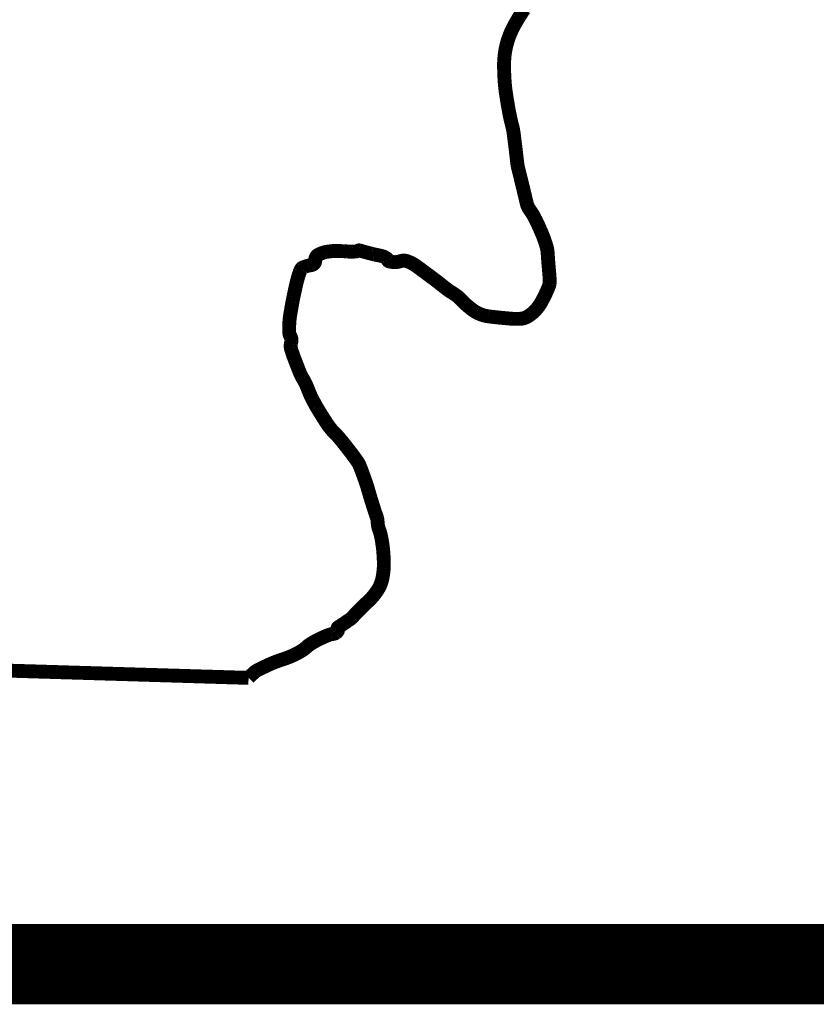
# Model space of a CAD drawing. Header units: feet. Extents: x 32.3 to 40.8, y 4.2 to 15.2.
# Tile 173 of 184: x 39.7 to 40.1, y 5.5 to 6. Entities that reach past the tile are written whole.
import ezdxf

# ---------------------------------------------------------------- set-up
doc = ezdxf.new("R2010")
doc.units = ezdxf.units.FT
doc.header["$MEASUREMENT"] = 0
doc.layers.add('BELMONT-BORDER', color=7, linetype='Continuous')
doc.layers.add('BORDER', color=7, linetype='Continuous')

msp = doc.modelspace()

# ---------------------------------------------------------------- linework, layer by layer
at = {"layer": 'BELMONT-BORDER', "color": 7, "const_width": 0.00691}
msp.add_lwpolyline([(39.82875, 5.6571, -0.027189), (39.83177, 5.65997, -0.060647), (39.83334, 5.66101, -0.007673), (39.83872, 5.6636, -0.014718), (39.84159, 5.66482, -0.01568), (39.84628, 5.66649, 0.021974), (39.84961, 5.66773, 0.01914), (39.85253, 5.6691, 0.020163), (39.85519, 5.6706, 0.046901), (39.85753, 5.67239, -0.048228), (39.85981, 5.67412, -0.015167), (39.86215, 5.67546, -0.012679), (39.86503, 5.6769, -0.013663), (39.86776, 5.6781, -0.02138), (39.86956, 5.67874, -0.05534), (39.87033, 5.67889, 0.045428), (39.87128, 5.67905, 0.087345), (39.87214, 5.67944, 0.072786), (39.87296, 5.68022, 0.307094), (39.87304, 5.68131, -0.385597), (39.87324, 5.68221, -0.016554), (39.87428, 5.6829, 0.011553), (39.87578, 5.68387, 0.001763), (39.87932, 5.68631, 0.027016), (39.87954, 5.68648, 0.025438), (39.88054, 5.68743, -0.007654), (39.88372, 5.69072, -0.004), (39.88695, 5.6939, 0.004594), (39.88976, 5.69667, 0.031836), (39.8911, 5.69819, 0.019596), (39.89299, 5.70086, 0.056805), (39.89455, 5.70397, 0.048954), (39.89555, 5.70786, 0.021759), (39.89598, 5.7117, 0.026031), (39.89603, 5.71492, 0.009518), (39.89578, 5.71948, 0.014651), (39.89548, 5.72243, 0.009366), (39.89497, 5.72575, 0.013206), (39.8945, 5.72809, 0.03267), (39.89387, 5.73023, -0.03167), (39.89321, 5.73244, -0.053113), (39.89292, 5.73483, 0.071277), (39.89264, 5.73661, 0.011456), (39.89195, 5.73865, -0.009952), (39.89116, 5.741, -0.000593), (39.88998, 5.74476, -0.001234), (39.88942, 5.74657, -0.007027), (39.88852, 5.74963, 0.008364), (39.88763, 5.75269, 0.009438), (39.88723, 5.75389, 0.002424), (39.88557, 5.75853, 0.008591), (39.8841, 5.76237, 0.024998), (39.88351, 5.76365, 0.029593), (39.88295, 5.76459, 0.009561), (39.88099, 5.76733, 0.00659), (39.87795, 5.77131, 0.005725), (39.87433, 5.77581, 0.025418), (39.87089, 5.77959, -0.041201), (39.86883, 5.78199, -0.010334), (39.86757, 5.78381, -0.006004), (39.86551, 5.78702, -0.002577), (39.86347, 5.79031, -0.005027), (39.86245, 5.79201, -0.010778), (39.86146, 5.79379, -0.006755), (39.85998, 5.79668, -0.026193), (39.85857, 5.79994, 0.024118), (39.85706, 5.80348, 0.024659), (39.85576, 5.80587, -0.029474), (39.85468, 5.80788, -0.01329), (39.85405, 5.80936, -0.003619), (39.85191, 5.81486, -0.008941), (39.8501, 5.81986, -0.035451), (39.84976, 5.82116, -0.047726), (39.84969, 5.82191, -0.028194), (39.84977, 5.82319, -0.050767), (39.84991, 5.82384, 0.043429), (39.85009, 5.82459, 0.169461), (39.84969, 5.82666, -0.125602), (39.84893, 5.82935, -0.023889), (39.84903, 5.83394, -0.025191), (39.84955, 5.83826, -0.002566), (39.85056, 5.8439, -0.005897), (39.85103, 5.84635, -0.002521), (39.85152, 5.84864, -0.001587), (39.85232, 5.85227, -0.014498), (39.85336, 5.85633, -0.019211), (39.85434, 5.85933, -0.045025), (39.85483, 5.86033, -0.074498), (39.85525, 5.86086, -0.091847), (39.85584, 5.86123, -0.024989), (39.85824, 5.86202, -0.0355), (39.8592, 5.86222, 0.032987), (39.86024, 5.86242, 0.355789), (39.86191, 5.86474, -0.301463), (39.86356, 5.86757, -0.027673), (39.86587, 5.86855, -0.04783), (39.86728, 5.86891, -0.012499), (39.87044, 5.86933, -0.029377), (39.8718, 5.86939, -0.0053), (39.87447, 5.86933, -0.007093), (39.87646, 5.86924, -0.006909), (39.87773, 5.86914, 0.006688), (39.87899, 5.86905, 0.027636), (39.88053, 5.86904, 0.022267), (39.88243, 5.86921, 0.114605), (39.88329, 5.86954, -0.19293), (39.88384, 5.86966, -0.039353), (39.88489, 5.86939, 0.018684), (39.88709, 5.86874, 0.000478), (39.88994, 5.86802, 0.000913), (39.89143, 5.86764, 0.013276), (39.89303, 5.86729, -0.010729), (39.895, 5.86686, -0.059888), (39.89637, 5.86635, -0.056279), (39.89767, 5.86549, -0.16601), (39.89806, 5.86483, 0.203206), (39.89843, 5.86431, 0.088737), (39.8988, 5.86416, 0.020489), (39.90047, 5.86389, 0.116383), (39.90434, 5.86433, -0.159469), (39.90721, 5.86441, -0.045688), (39.90974, 5.8634, -0.04113), (39.91231, 5.86181, -0.000286), (39.91617, 5.85896, -0.000706), (39.91773, 5.85781, -0.000066), (39.92039, 5.85582, -0.000158), (39.92152, 5.85499, -0.00893), (39.92391, 5.85314, 0.005962), (39.92747, 5.85035, 0.027809), (39.92993, 5.84868, -0.027265), (39.93243, 5.84698, -0.044849), (39.9343, 5.84528, 0.028342), (39.93717, 5.84249, 0.019742), (39.94002, 5.84019, 0.029396), (39.94208, 5.83885, 0.050212), (39.94489, 5.83759, 0.047744), (39.94805, 5.83688, 0.003357), (39.95123, 5.83649, 0.004248), (39.95375, 5.83622, 0.001817), (39.95632, 5.83598, 0.001475), (39.95949, 5.8357, 0.020128), (39.96138, 5.83562, 0.014005), (39.96411, 5.83568, 0.09276), (39.96654, 5.83627, 0.066622), (39.9695, 5.83811, 0.046025), (39.9722, 5.84078, 0.047916), (39.97427, 5.84379, 0.009894), (39.97594, 5.84694, 0.013551), (39.97705, 5.8493, 0.013686), (39.97822, 5.85217, 0.052589), (39.97843, 5.85296, 0.040966), (39.97852, 5.85434, 0.017057), (39.97835, 5.85766, 0.001199), (39.97814, 5.86017, -0.001281), (39.97792, 5.86269, -0.005261), (39.97766, 5.86621, 0.00648), (39.97745, 5.86907, 0.048004), (39.97701, 5.87141, 0.021921), (39.97535, 5.87636, 0.011883), (39.97399, 5.87966, 0.007665), (39.97167, 5.8847, 0.047548), (39.96847, 5.89003, -0.098302), (39.96718, 5.89277, -0.003042), (39.96651, 5.89553, 0.001508), (39.96518, 5.9011, 0.002273), (39.96288, 5.9104, -0.016335), (39.96259, 5.9117, -0.017979), (39.96236, 5.91329, 0.003529), (39.96141, 5.92139, 0.000332), (39.96071, 5.92698, 0.00134), (39.96053, 5.92836, 0.03273), (39.95997, 5.93119, -0.015907), (39.95862, 5.93696, -0.00671), (39.95788, 5.94092, -0.004072), (39.95681, 5.94747, -0.020844), (39.95614, 5.95338, -0.015708), (39.95582, 5.96127, -0.031479), (39.95613, 5.9669, -0.034275), (39.95708, 5.97199, -0.030227), (39.95867, 5.97685, -0.030822), (39.96079, 5.98139, -0.013653), (39.96299, 5.98519, -0.0113), (39.96589, 5.98965, -0.018226)], format="xyb", dxfattribs=at)
msp.add_lwpolyline([(38.84824, 5.69069), (39.10842, 5.68678), (39.10831, 5.68335), (39.3673, 5.67613), (39.36712, 5.67101), (39.82875, 5.6571)], dxfattribs=at)
at = {"layer": 'BORDER', "color": 7, "const_width": 0.04}
msp.add_lwpolyline([(32.76146, 5.51478), (40.26146, 5.51478)], dxfattribs=at)

doc.saveas('drawing.dxf')
